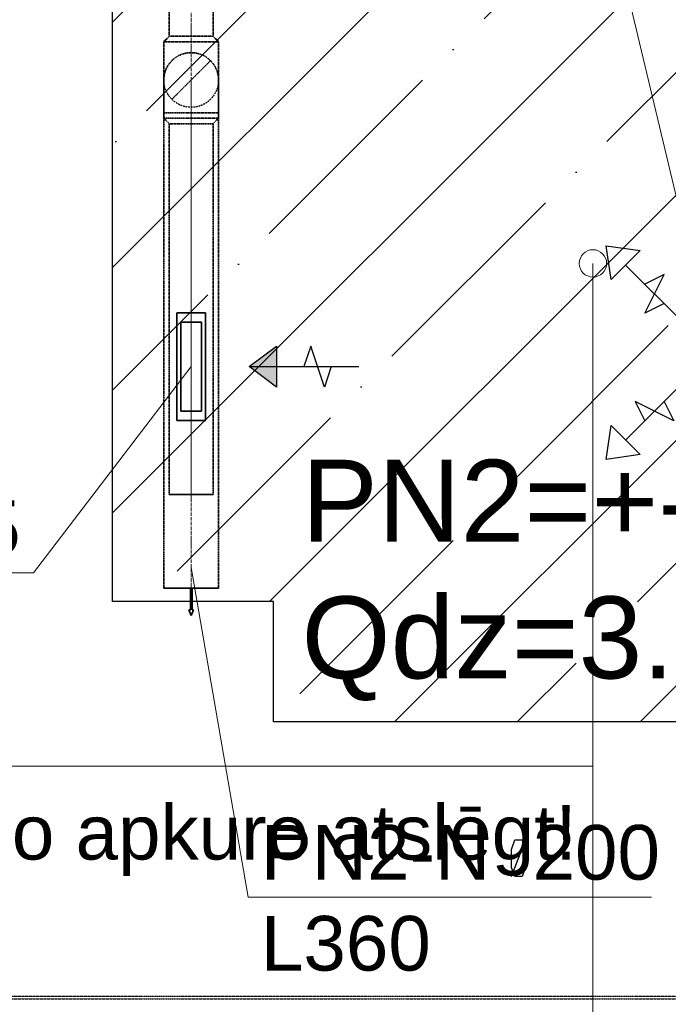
# Model space of a CAD drawing. Header units: millimetres. Extents: x -134161 to 355560, y -27497 to 30328.
# Tile 85 of 95: x 177434 to 179806, y -8502 to -4900. Entities that reach past the tile are written whole.
import ezdxf

# ---------------------------------------------------------------- set-up
doc = ezdxf.new("R2010")
doc.units = ezdxf.units.MM
for name, pattern in [('CenterLine', [17.2, 13, -2, 0.2, -2]), ('HIDDEN', [9.525, 6.35, -3.175]), ('UnderCeiling', [6.7, 4.2, -1, 0.5, -1])]:
    doc.linetypes.add(name, pattern=pattern)
for name, color, linetype in [('0000 RAKSTLAUKUMS - LAYOUT', 7, 'CONTINUOUS'), ('Dz1-Atpakalgaita', 7, 'CONTINUOUS'), ('Vent-PN2-N', 7, 'CONTINUOUS'), ('Vent-PN2-N-Iekarta', 7, 'CONTINUOUS'), ('Vent-PN2-N-Plusmas bulta', 7, 'CONTINUOUS'), ('Vent-PN2-N-Teksts-', 7, 'CONTINUOUS'), ('Vent-PN2-P-Plusmas bulta', 7, 'CONTINUOUS'), ('Vent-PN2-P-Teksts-', 7, 'CONTINUOUS')]:
    doc.layers.add(name, color=color, linetype=linetype)
doc.layers.add('AVK-A_uzdevums', color=1, linetype='CONTINUOUS', lineweight=30)
doc.layers.add('AVK-V_uzdevums', color=5, linetype='CONTINUOUS', lineweight=30)
doc.styles.add('Arial', font='arial.ttf', dxfattribs={"height": 187.5})
doc.styles.add('PBL', font='arial.ttf')

# ---------------------------------------------------------------- blocks, each defined once
blk = doc.blocks.new('*U1120')
at = {"layer": 'Vent-PN2-N-Teksts-', "color": 7, "linetype": 'Continuous', "lineweight": 15}
for p, q in [((36309.8, 10514.4, 2220), (35733.3, 9760.2, 2220)), ((35733.3, 9760.2, 2220), (33821.8, 9760.2, 2220))]:
    blk.add_line(p, q, dxfattribs=at)
at = {"layer": 'Vent-PN2-N-Teksts-', "color": 7, "linetype": 'Continuous', "lineweight": 25, "style": 'Arial'}
for s, p in [('RGS-0-325-75', (33869.1, 9825.2, 2220)), ('L180', (34466.8, 9488.2, 2220))]:
    blk.add_text(s, height=200, dxfattribs=at).set_placement(p)
blk = doc.blocks.new('*U1190')
at = {"layer": 'Vent-PN2-P-Teksts-', "color": 7, "linetype": 'Continuous', "lineweight": 15}
blk.add_line((38218.9, 10566, 2300), (37278.2, 14524.7, 2300), dxfattribs=at)
blk = doc.blocks.new('*U1636')
at = {"layer": 'Vent-PN2-P-Plusmas bulta', "color": 7, "linetype": 'Continuous', "lineweight": 25}
for p, q in [((37845.5, 10833.3, 2269), (37827.9, 10957, 2269)), ((37827.9, 10957, 2269), (37951.6, 10939.4, 2269)), ((37845.5, 10833.3, 2269), (37827.9, 10957, 2269)), ((37827.9, 10957, 2269), (37951.6, 10939.4, 2269)), ((38486.2, 10939.4, 2269), (38609.9, 10957, 2269)), ((38486.2, 10939.4, 2269), (38609.9, 10957, 2269)), ((38609.9, 10957, 2269), (38592.3, 10833.3, 2269)), ((38609.9, 10957, 2269), (38592.3, 10833.3, 2269)), ((37951.6, 10939.4, 2269), (37845.5, 10833.3, 2269)), ((38592.3, 10833.3, 2269), (38486.2, 10939.4, 2269)), ((38110.7, 10674.2, 2269), (37898.6, 10886.3, 2269)), ((38327.1, 10674.2, 2269), (38539.2, 10886.3, 2269)), ((37969.3, 10709.5, 2269), (38040, 10851, 2269)), ((38040, 10851, 2269), (37969.3, 10815.6, 2269)), ((38397.8, 10744.9, 2269), (38362.4, 10815.6, 2269)), ((38362.4, 10815.6, 2269), (38503.9, 10744.9, 2269)), ((38503.9, 10744.9, 2269), (38468.5, 10815.6, 2269)), ((38040, 10744.9, 2269), (37969.3, 10709.5, 2269)), ((38110.7, 10457.8, 2269), (37898.6, 10245.7, 2269)), ((38327.1, 10457.8, 2269), (38539.2, 10245.7, 2269)), ((38397.8, 10387.1, 2269), (38468.5, 10422.5, 2269)), ((38468.5, 10422.5, 2269), (38397.8, 10281, 2269)), ((38075.4, 10316.4, 2269), (37933.9, 10387.1, 2269)), ((37933.9, 10387.1, 2269), (37969.3, 10316.4, 2269)), ((38040, 10387.1, 2269), (38075.4, 10316.4, 2269)), ((38397.8, 10281, 2269), (38468.5, 10316.4, 2269)), ((37827.9, 10175, 2269), (37845.5, 10298.7, 2269)), ((37827.9, 10175, 2269), (37845.5, 10298.7, 2269)), ((37845.5, 10298.7, 2269), (37951.6, 10192.6, 2269)), ((38486.2, 10192.6, 2269), (38592.3, 10298.7, 2269)), ((38592.3, 10298.7, 2269), (38609.9, 10175, 2269)), ((38592.3, 10298.7, 2269), (38609.9, 10175, 2269)), ((37951.6, 10192.6, 2269), (37827.9, 10175, 2269)), ((37951.6, 10192.6, 2269), (37827.9, 10175, 2269)), ((38609.9, 10175, 2269), (38486.2, 10192.6, 2269)), ((38609.9, 10175, 2269), (38486.2, 10192.6, 2269))]:
    blk.add_line(p, q, dxfattribs=at)
blk = doc.blocks.new('*U1641')
at = {"layer": 'Vent-PN2-N-Plusmas bulta', "linetype": 'Continuous', "lineweight": 25}
blk.add_hatch(color=7, dxfattribs=at).paths.add_polyline_path([(36622.3, 10439.4), (36522.3, 10514.4), (36622.3, 10589.4)], flags=0)
at = {"layer": 'Vent-PN2-N-Plusmas bulta', "color": 7, "linetype": 'Continuous', "lineweight": 25}
for p, q in [((36522.3, 10514.4, 2191), (36622.3, 10589.4, 2191)), ((36747.3, 10589.4, 2191), (36722.3, 10514.4, 2191)), ((36797.3, 10439.4, 2191), (36747.3, 10589.4, 2191)), ((36522.3, 10514.4, 2191), (36922.3, 10514.4, 2191)), ((36622.3, 10439.4, 2191), (36522.3, 10514.4, 2191)), ((36822.3, 10514.4, 2191), (36797.3, 10439.4, 2191))]:
    blk.add_line(p, q, dxfattribs=at)
blk.add_3dface([(36622.3, 10439.4, 2191), (36522.3, 10514.4, 2191), (36622.3, 10589.4, 2191)], dxfattribs=at)
blk = doc.blocks.new('*U1643')
at = {"layer": 'Vent-PN2-N-Teksts-', "color": 7, "linetype": 'Continuous', "lineweight": 15}
for p, q in [((36309.8, 9779.5, 2650), (36518, 8573.2, 2650)), ((36518, 8573.2, 2650), (37993.6, 8573.2, 2650))]:
    blk.add_line(p, q, dxfattribs=at)
at = {"layer": 'Vent-PN2-N-Teksts-', "color": 7, "linetype": 'Continuous', "lineweight": 25}
for p, q in [((37480.7, 8748.3, 2650), (37493.2, 8782.6, 2650)), ((37480.7, 8648.9, 2650), (37532.6, 8781.4, 2650)), ((37493.2, 8782.6, 2650), (37520.1, 8782.6, 2650)), ((37520.1, 8782.6, 2650), (37532.6, 8748.3, 2650)), ((37480.7, 8682, 2650), (37480.7, 8748.3, 2650)), ((37532.6, 8748.3, 2650), (37532.6, 8682, 2650)), ((37493.2, 8648.9, 2650), (37480.7, 8682, 2650)), ((37520.1, 8648.9, 2650), (37493.2, 8648.9, 2650)), ((37532.6, 8682, 2650), (37520.1, 8648.9, 2650))]:
    blk.add_line(p, q, dxfattribs=at)
at = {"layer": 'Vent-PN2-N-Teksts-', "color": 7, "linetype": 'Continuous', "lineweight": 25, "style": 'Arial'}
for s, p in [('PN2-N  200', (36564.7, 8637.4, 2650)), ('L360', (36564.7, 8304.6, 2650))]:
    blk.add_text(s, height=200, dxfattribs=at).set_placement(p)
blk = doc.blocks.new('*U1661')
at = {"layer": 'Vent-PN2-N', "color": 1, "linetype": 'Continuous', "lineweight": 35}
for p, q in [((36209.8, 9704.1, 2650), (36409.8, 9704.1, 2650)), ((36306.8, 9704.1, 2650), (36306.8, 9624.1, 2650)), ((36312.8, 9704.1, 2650), (36306.8, 9704.1, 2650)), ((36312.8, 9624.1, 2650), (36312.8, 9704.1, 2650)), ((36306.8, 9624.1, 2650), (36300.8, 9624.1, 2650)), ((36300.8, 9624.1, 2650), (36309.8, 9604.1, 2650)), ((36309.8, 9604.1, 2650), (36318.8, 9624.1, 2650)), ((36318.8, 9624.1, 2650), (36312.8, 9624.1, 2650))]:
    blk.add_line(p, q, dxfattribs=at)
blk = doc.blocks.new('*U1662')
at = {"layer": 'Vent-PN2-N', "color": 1, "linetype": 'UnderCeiling', "lineweight": 35}
for p, q in [((36209.8, 11443.3, 2650), (36209.8, 9704.1, 2650)), ((36409.8, 11443.3, 2650), (36409.8, 9704.1, 2650))]:
    blk.add_line(p, q, dxfattribs=at)
at = {"layer": 'Vent-PN2-N', "color": 7, "linetype": 'CenterLine', "lineweight": 18}
blk.add_line((36309.8, 11443.3, 2650), (36309.8, 9704.1, 2650), dxfattribs=at)
blk = doc.blocks.new('*U1677')
at = {"layer": 'Vent-PN2-N', "color": 1, "linetype": 'UnderCeiling', "lineweight": 35}
for p, q in [((36209.8, 11423.3, 2300), (36229.8, 11403.3, 2300)), ((36409.8, 11423.3, 2300), (36389.8, 11403.3, 2300))]:
    blk.add_line(p, q, dxfattribs=at)
at = {"layer": 'Vent-PN2-N', "color": 7, "linetype": 'CenterLine', "lineweight": 18}
blk.add_line((36309.8, 11423.3, 2300), (36309.8, 11403.3, 2300), dxfattribs=at)
at = {"layer": 'Vent-PN2-N', "color": 1, "linetype": 'UnderCeiling', "lineweight": 35, "extrusion": (0, -1, 0)}
for centre, major_axis in [((36309.8, 11423.3, 2300), (100, 0)), ((36309.8, 11403.3, 2300), (80, 0))]:
    blk.add_ellipse(centre, major_axis=major_axis, ratio=1, start_param=0, end_param=3.141593, dxfattribs=at)
blk = doc.blocks.new('*U1678')
at = {"layer": 'Vent-PN2-N', "color": 1, "linetype": 'UnderCeiling', "lineweight": 35}
for p, q in [((36209.8, 11703.3, 2300), (36229.8, 11723.3, 2300)), ((36409.8, 11703.3, 2300), (36389.8, 11723.3, 2300))]:
    blk.add_line(p, q, dxfattribs=at)
at = {"layer": 'Vent-PN2-N', "color": 7, "linetype": 'CenterLine', "lineweight": 18}
blk.add_line((36309.8, 11703.3, 2300), (36309.8, 11723.3, 2300), dxfattribs=at)
at = {"layer": 'Vent-PN2-N', "color": 1, "linetype": 'UnderCeiling', "lineweight": 35, "extrusion": (0, 1, 0)}
for centre, major_axis in [((36309.8, 11723.3, 2300), (-80, 0)), ((36309.8, 11703.3, 2300), (-100, 0))]:
    blk.add_ellipse(centre, major_axis=major_axis, ratio=1, start_param=0, end_param=3.141593, dxfattribs=at)
blk = doc.blocks.new('*U1692')
at = {"layer": 'Vent-PN2-N-Iekarta', "color": 1, "linetype": 'Continuous', "lineweight": 35}
for p, q in [((36257.3, 10316.9, 2206), (36257.3, 10711.9, 2206)), ((36257.3, 10711.9, 2206), (36362.3, 10711.9, 2206)), ((36362.3, 10316.9, 2206), (36362.3, 10711.9, 2206)), ((36272.3, 10676.9, 2220.1), (36272.3, 10351.9, 2220.1)), ((36347.3, 10676.9, 2220.1), (36272.3, 10676.9, 2220.1)), ((36347.3, 10351.9, 2220.1), (36347.3, 10676.9, 2220.1)), ((36272.3, 10351.9, 2220.1), (36347.3, 10351.9, 2220.1)), ((36362.3, 10316.9, 2206), (36257.3, 10316.9, 2206))]:
    blk.add_line(p, q, dxfattribs=at)
blk = doc.blocks.new('*U1694')
at = {"layer": 'Vent-PN2-N', "color": 7, "linetype": 'UnderCeiling', "lineweight": 18}
blk.add_line((36239.1, 11492.6, 2530), (36380.5, 11634, 2530), dxfattribs=at)
at = {"layer": 'Vent-PN2-N', "color": 1, "linetype": 'UnderCeiling', "lineweight": 35, "extrusion": (0, 0, -1)}
blk.add_ellipse((36309.8, 11563.3, 2530), major_axis=(-100, 0), ratio=1, start_param=0, end_param=3.141593, dxfattribs=at)
at = {"layer": 'Vent-PN2-N', "color": 7, "linetype": 'HIDDEN', "lineweight": -3, "extrusion": (0, 0, -1)}
blk.add_ellipse((36309.8, 11563.3, 2530), major_axis=(100, 0), ratio=1, start_param=0, end_param=3.141593, dxfattribs=at)
at = {"layer": 'Vent-PN2-N', "color": 1, "linetype": 'UnderCeiling', "lineweight": 35, "extrusion": (1, 0, 0)}
for centre in [(36209.8, 11443.3, 2530), (36409.8, 11443.3, 2530)]:
    blk.add_ellipse(centre, major_axis=(0, 120), ratio=1, start_param=0, end_param=1.570796, dxfattribs=at)
at = {"layer": 'Vent-PN2-N', "color": 7, "linetype": 'CenterLine', "lineweight": 18, "extrusion": (1, 0, 0)}
blk.add_ellipse((36309.8, 11443.3, 2530), major_axis=(0, 120), ratio=1, start_param=0, end_param=1.570796, dxfattribs=at)
at = {"layer": 'Vent-PN2-N', "color": 1, "linetype": 'UnderCeiling', "lineweight": 35, "extrusion": (0, -1, 0)}
blk.add_ellipse((36309.8, 11443.3, 2650), major_axis=(100, 0), ratio=1, start_param=0, end_param=3.141593, dxfattribs=at)
blk = doc.blocks.new('*U1695')
at = {"layer": 'Vent-PN2-N', "color": 7, "linetype": 'Continuous', "lineweight": -3}
blk.add_line((36309.8, 11563.3, 2470), (36309.8, 11563.3, 2469), dxfattribs=at)
blk = doc.blocks.new('*U1696')
at = {"layer": 'Vent-PN2-N', "color": 1, "linetype": 'UnderCeiling', "lineweight": 35}
for p, q in [((36209.8, 11423.3, 2300), (36209.8, 11703.3, 2300)), ((36409.8, 11423.3, 2300), (36409.8, 11703.3, 2300))]:
    blk.add_line(p, q, dxfattribs=at)
at = {"layer": 'Vent-PN2-N', "color": 7, "linetype": 'CenterLine', "lineweight": 18}
blk.add_line((36309.8, 11423.3, 2300), (36309.8, 11703.3, 2300), dxfattribs=at)
blk = doc.blocks.new('*U1697')
at = {"layer": 'Vent-PN2-N', "color": 1, "linetype": 'UnderCeiling', "lineweight": 35}
for p, q in [((36229.8, 11403.3, 2300), (36229.8, 10047.1, 2300)), ((36389.8, 11403.3, 2300), (36389.8, 10047.1, 2300))]:
    blk.add_line(p, q, dxfattribs=at)
at = {"layer": 'Vent-PN2-N', "color": 7, "linetype": 'CenterLine', "lineweight": 18}
blk.add_line((36309.8, 11403.3, 2300), (36309.8, 10047.1, 2300), dxfattribs=at)
blk = doc.blocks.new('*U1698')
at = {"layer": 'Vent-PN2-N', "color": 1, "linetype": 'Continuous', "lineweight": 35}
blk.add_line((36229.8, 10047.1, 2300), (36389.8, 10047.1, 2300), dxfattribs=at)
blk = doc.blocks.new('*U1699')
at = {"layer": 'Vent-PN2-N', "color": 1, "linetype": 'UnderCeiling', "lineweight": 35}
for p, q in [((36229.8, 13079.5, 2300), (36229.8, 11723.3, 2300)), ((36389.8, 13079.5, 2300), (36389.8, 11723.3, 2300))]:
    blk.add_line(p, q, dxfattribs=at)
at = {"layer": 'Vent-PN2-N', "color": 7, "linetype": 'CenterLine', "lineweight": 18}
blk.add_line((36309.8, 13079.5, 2300), (36309.8, 11723.3, 2300), dxfattribs=at)
blk = doc.blocks.new('*U1823')
at = {"layer": 'Dz1-Atpakalgaita', "color": 6, "linetype": 'UnderCeiling', "lineweight": 25}
for p, q in [((32761.4, 8211.3, 2800), (42050.8, 8211.3, 2800)), ((32761.4, 8201.3, 2800), (42050.8, 8201.3, 2800))]:
    blk.add_line(p, q, dxfattribs=at)
blk = doc.blocks.new('*U2107')
at = {"layer": 'AVK-A_uzdevums', "color": 7, "linetype": 'Continuous', "lineweight": 18}
for p, q in [((37779.1, 10892.3), (37779.1, 9052.5)), ((34973.4, 9052.5), (37779.1, 9052.5)), ((37779.1, 9052.5), (37779.1, 6936.2))]:
    blk.add_line(p, q, dxfattribs=at)
at = {"layer": 'AVK-A_uzdevums', "color": 7, "linetype": 'Continuous', "lineweight": 18, "extrusion": (0, 0, -1)}
blk.add_circle((-37779.1, 10892.3), 50, dxfattribs=at)
at = {"layer": 'AVK-A_uzdevums', "color": 7, "linetype": 'Continuous', "lineweight": 25, "style": 'Arial'}
blk.add_text('Esošo apkure atslēgt!', height=200, dxfattribs=at).set_placement((35032.8, 8710.9))

msp = doc.modelspace()

# ---------------------------------------------------------------- hatches: boundary and pattern name
at = {"layer": 'AVK-A_uzdevums'}
h = msp.add_hatch(dxfattribs=at)
h.set_pattern_fill('ANSI35', color=256, scale=100)
h.set_pattern_definition([(45, (141751.17, -16683.6), (-449.013, 449.013), []), (45, (142200.2, -16683.6), (-449.013, 449.013), [793.75, -158.75, 0, -158.75])])
h.paths.add_polyline_path([(177773.3, -3351.8), (180977, -3352), (180977, -7469.1), (178405.6, -7469.1), (178362.4, -7469.1), (178362.4, -7028.2), (177773.3, -7028.2)])

# ---------------------------------------------------------------- linework, layer by layer
msp.add_lwpolyline([(177773.3, -3351.8), (180977, -3352), (180977, -7469.1), (178405.6, -7469.1), (178362.4, -7469.1), (178362.4, -7028.2), (177773.3, -7028.2)], close=True, dxfattribs=at)

# ---------------------------------------------------------------- block references
msp.add_blockref('*U2107', (141751.2, -16683.6), dxfattribs=at)
at = {"layer": 'Dz1-Atpakalgaita'}
msp.add_blockref('*U1823', (141751.2, -16683.6), dxfattribs=at)
at = {"layer": 'Vent-PN2-N'}
for name in ['*U1699', '*U1678', '*U1696', '*U1694', '*U1695', '*U1662', '*U1677', '*U1697', '*U1698', '*U1661']:
    msp.add_blockref(name, (141751.2, -16683.6), dxfattribs=at)
at = {"layer": 'Vent-PN2-N-Iekarta'}
msp.add_blockref('*U1692', (141751.2, -16683.6), dxfattribs=at)
at = {"layer": 'Vent-PN2-N-Plusmas bulta'}
msp.add_blockref('*U1641', (141751.2, -16683.6), dxfattribs=at)
at = {"layer": 'Vent-PN2-N-Teksts-'}
for name in ['*U1120', '*U1643']:
    msp.add_blockref(name, (141751.2, -16683.6), dxfattribs=at)
at = {"layer": 'Vent-PN2-P-Plusmas bulta'}
msp.add_blockref('*U1636', (141751.2, -16683.6), dxfattribs=at)
at = {"layer": 'Vent-PN2-P-Teksts-'}
msp.add_blockref('*U1190', (141751.2, -16683.6), dxfattribs=at)

# ---------------------------------------------------------------- texts
at = {"layer": '0000 RAKSTLAUKUMS - LAYOUT', "insert": (626.6, -5594.9), "char_height": 230, "width": 7851.016, "attachment_point": 1, "style": 'PBL'}
msp.add_mtext('{\\fArial|b0|i0|c186|p34;Piezīmes:\\P\\pi-690,l920,t920;1.^IVisi izmēri doti milimetros (mm), bet augstuma atzīmes metros (m).\\P2.^ISkatīt kopā ar inventerizācijas lietu kad.apz. \\fArial|b0|i1|c186|p34;01001190285002\\fArial|b0|i0|c186|p34; veiktu \\fArial|b0|i1|c186|p34;27.05.2021}.', dxfattribs=at)
at = {"layer": 'AVK-V_uzdevums', "insert": (178464.4, -6509.9), "char_height": 300, "width": 1929.168, "attachment_point": 1, "style": 'PBL'}
msp.add_mtext('{\\fArial|b0|i0|c186|p34;PN2=+-720m3/h\\PQdz=3.5kW}', dxfattribs=at)

doc.saveas('drawing.dxf')
